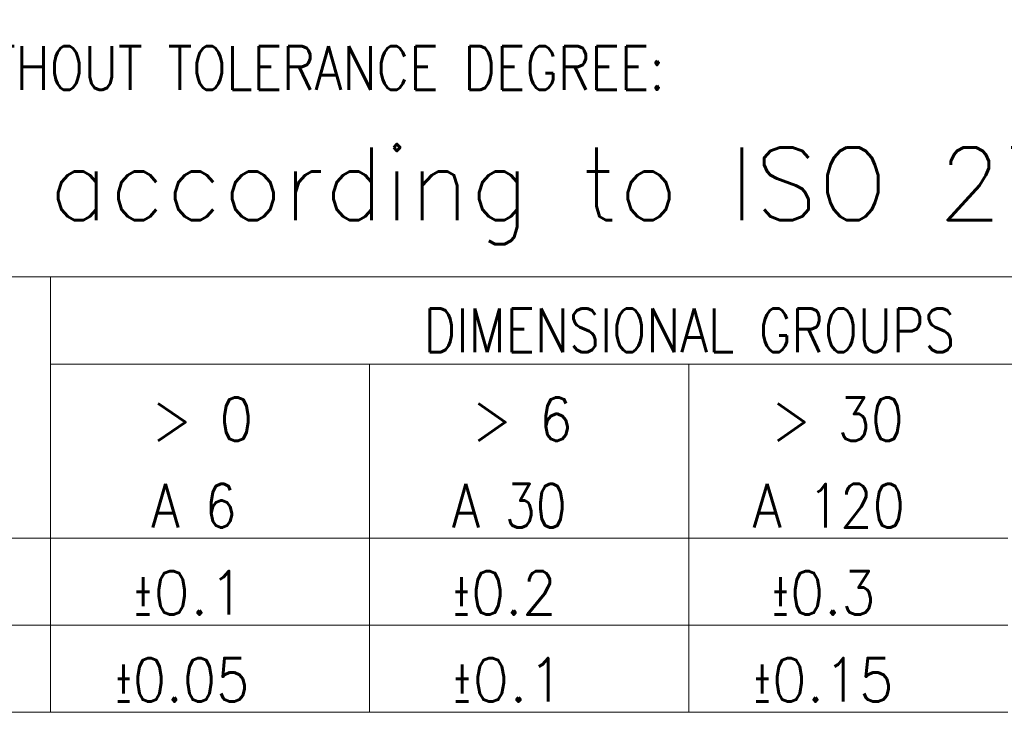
# Model space of a CAD drawing. Header units: millimetres. Extents: x 0 to 210, y 0 to 292.
# Tile 15 of 21: x 29 to 63, y 20 to 44. Entities that reach past the tile are written whole.
import ezdxf

# ---------------------------------------------------------------- set-up
doc = ezdxf.new("R2010")
doc.units = ezdxf.units.MM
doc.layers.add('1', color=7, linetype='Continuous', true_color=0xffffff)
doc.layers.add('256', color=7, linetype='Continuous', true_color=0xffffff)
doc.styles.add('blockfont', font='simplex.shx')
doc.styles.add('ideas_simplex', font='simplex.shx')

msp = doc.modelspace()

# ---------------------------------------------------------------- linework, layer by layer
at = {"layer": '256', "color": 4, "linetype": 'Continuous', "lineweight": 18}
for p, q in [((15, 35), (205, 35)), ((30, 35), (30, 20)), ((30, 32), (85, 32)), ((41, 32), (41, 20)), ((52, 32), (52, 20)), ((15, 26), (30, 26)), ((30, 26), (41, 26)), ((41, 26), (52, 26)), ((52, 26), (63, 26)), ((15, 23), (30, 23)), ((30, 23), (41, 23)), ((41, 23), (52, 23)), ((52, 23), (63, 23))]:
    msp.add_line(p, q, dxfattribs=at)
at = {"layer": '256', "color": 3, "linetype": 'Continuous', "lineweight": 18}
for p, q in [((15, 20), (30, 20)), ((30, 20), (41, 20)), ((41, 20), (52, 20)), ((52, 20), (63, 20))]:
    msp.add_line(p, q, dxfattribs=at)

# ---------------------------------------------------------------- texts
at = {"layer": '1', "color": 7, "linetype": 'Continuous', "lineweight": 18, "insert": (24.92, 36.129167), "char_height": 2.5, "attachment_point": 7, "line_spacing_factor": 1.204819, "style": 'ideas_simplex'}
msp.add_mtext('\\W1.0184;m according to ISO 2768', dxfattribs=at)
at = {"layer": '256', "color": 4, "linetype": 'Continuous', "lineweight": 13, "char_height": 1.5, "attachment_point": 7, "line_spacing_factor": 0.903614, "style": 'blockfont'}
for s, insert in [('\\W0.8308;DIMESIONS WITHOUT TOLERANCE DEGREE:', (16.62132, 41.450907)), ('\\W0.8284;DIMENSIONAL GROUPS', (42.867402, 32.413704)), ('\\W0.9101;> 0', (33.479427, 29.350367)), ('\\W0.9023;> 6', (44.518063, 29.350367)), ('\\W0.8900;> 30', (54.841927, 29.350367)), ('\\W0.8446;A 6', (33.479427, 26.366946)), ('\\W0.8313;A 30', (43.841927, 26.366946)), ('\\W0.8690;A 120', (54.204427, 26.366946)), ('\\W0.9898;\\W0.4949;%%p\\W0.9898;0.1', (32.841927, 23.366946)), ('\\W0.9187;\\W0.4594;%%p\\W0.9187;0.2', (43.841927, 23.366946)), ('\\W0.9187;\\W0.4594;%%p\\W0.9187;0.3', (54.841927, 23.366946)), ('\\W0.8932;\\W0.4466;%%p\\W0.8932;0.05', (32.204427, 20.366946)), ('\\W0.9898;\\W0.4949;%%p\\W0.9898;0.1', (43.841927, 20.366946)), ('\\W0.9348;\\W0.4674;%%p\\W0.9348;0.15', (54.204427, 20.366946))]:
    msp.add_mtext(s, dxfattribs=dict(at, insert=insert))
at = {"layer": '256', "color": 1, "linetype": 'Continuous', "lineweight": 13, "insert": (45.263877, 36.425403), "char_height": 3, "attachment_point": 7, "line_spacing_factor": 0.903614, "style": 'blockfont'}
msp.add_mtext('\\W1.0880; ', dxfattribs=at)

doc.saveas('drawing.dxf')
